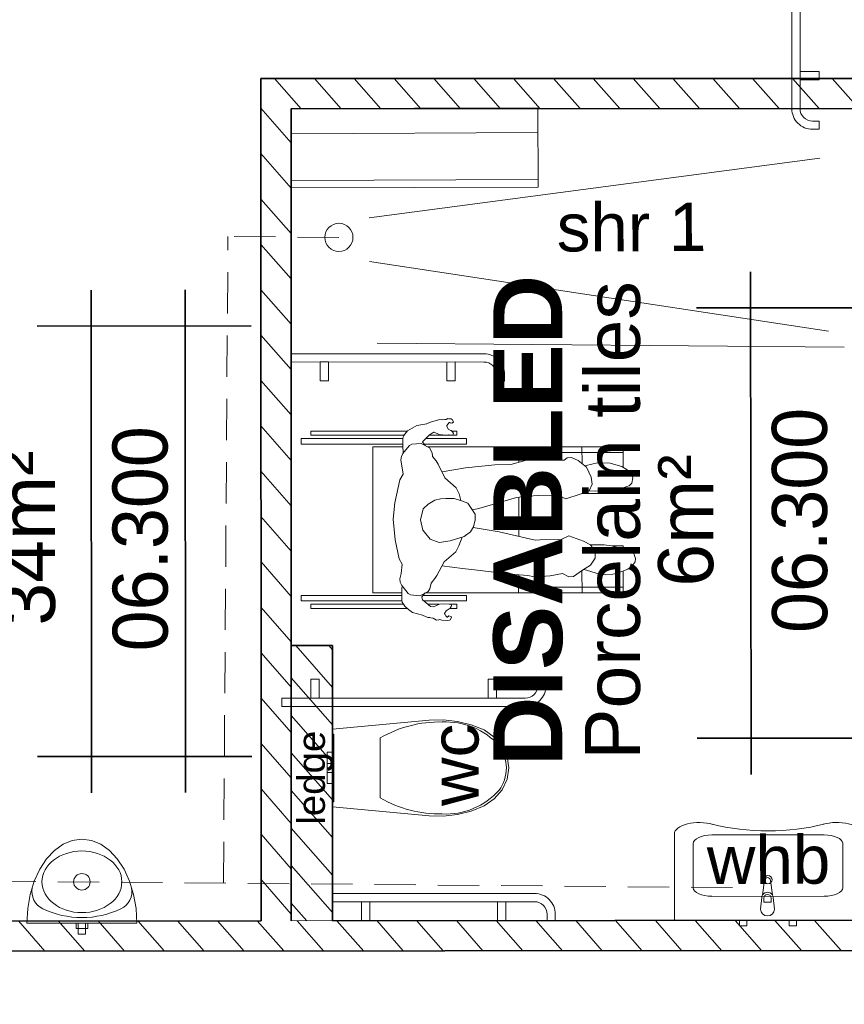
# Model space of a CAD drawing. Header units: millimetres. Extents: x -115474967 to 444143, y -74377 to 241828222.
# Tile 9 of 256: x -156895 to -153900, y -62875 to -59296. Entities that reach past the tile are written whole.
import ezdxf

# ---------------------------------------------------------------- set-up
doc = ezdxf.new("R2010")
doc.units = ezdxf.units.MM
doc.header["$MEASUREMENT"] = 0
doc.linetypes.add('Hidden Line copy', pattern=[230, 150, -80])
for name, color, linetype, lineweight in [('0_Pen_No__2', 7, 'Continuous', 20), ('0_Pen_No__3', 7, 'Continuous', 15), ('A_SURVEY_Pen_No__128', 9, 'Continuous', 0), ('A_SURVEY_Pen_No__5', 7, 'Continuous', 5), ('A_WALL LOAD_Pen_No__1', 7, 'Continuous', 30), ('A_WALL LOAD_Pen_No__8', 255, 'Continuous', 0), ('B_FURN LOOSE_Pen_No__6', 7, 'Continuous', 5), ('C_TEXT GA_Pen_No__6', 7, 'Continuous', 5), ('SEWER LINE_Pen_No__1', 7, 'Continuous', 30), ('SEWER LINE_Pen_No__10', 9, 'Continuous', 20), ('SEWER LINE_Pen_No__6', 7, 'Continuous', 5)]:
    doc.layers.add(name, color=color, linetype=linetype, lineweight=lineweight)
doc.layers.add('0_Pen_No__7', color=7, linetype='Continuous', lineweight=5, true_color=0x3f3f3f)
doc.layers.add('B_FURN LOOSE', color=7, linetype='Continuous')
doc.layers.add('C_DIMS - GA', color=7, linetype='Continuous')
doc.styles.add('GENERATED_STYLE_1', font='GOTHIC.TTF')
doc.styles.add('GENERATED_STYLE_2', font='arial.ttf')
doc.styles.add('GENERATED_STYLE_6', font='GOTHICB.TTF')
doc.dimstyles.new('GENERATED_STYLE__3', dxfattribs={"dimtxt": 200, "dimasz": 95, "dimexe": 0.18, "dimexo": 2517.243423, "dimgap": 0.09, "dimtad": 1, "dimdec": 0, "dimzin": 0, "dimdsep": 46, "dimtxsty": 'GENERATED_STYLE_1', "dimblk": 'ARROWHEAD_2', "dimblk1": 'ARROWHEAD_2', "dimblk2": 'ARROWHEAD_2', "dimcen": 0.09, "dimclrd": 7, "dimclre": 7, "dimclrt": 7, "dimadec": 0, "dimazin": 0, "dimtfac": 1, "dimtdec": 4, "dimtmove": 0, "dimatfit": 3, "dimfxl": 1, "dimtolj": 1, "dimtzin": 0, "dimarcsym": 0})
pattern_1 = [(131.26581, (-61028.23, 68570.49), (-81.74279, -71.72641), [])]

# ---------------------------------------------------------------- blocks, each defined once
blk = doc.blocks.new('ARROWHEAD_2')
at = {"color": 0, "linetype": 'Continuous', "lineweight": 0}
for p, q in [((-0.378, -0.655), (0.378, 0.655)), ((0, 0), (-1, 0))]:
    blk.add_line(p, q, dxfattribs=at)
blk = doc.blocks.new('*D965')
at = {"layer": 'C_DIMS - GA', "color": 7, "linetype": 'Continuous', "lineweight": -2, "transparency": 16777216}
for p, q in [((-161515.8, -62479.6), (-161515.8, -62384.6)), ((-158053.8, -62572.2), (-161515.9, -62574.6)), ((-161515.7, -62574.6), (-161515.6, -62684.6)), ((-158053.8, -62682.2), (-161515.8, -62684.6)), ((-161515.6, -62779.6), (-161515.5, -62874.6))]:
    blk.add_line(p, q, dxfattribs=at)
at = {"layer": 'Defpoints', "color": 0, "linetype": 'Continuous', "transparency": 16777216}
for p in [(-155536.6, -62570.5), (-161515.6, -62684.6), (-155536.5, -62680.5)]:
    blk.add_point(p, dxfattribs=at)
at = {"layer": 'C_DIMS - GA', "color": 7, "linetype": 'Continuous', "lineweight": -2, "transparency": 16777216, "xscale": 95, "yscale": 95, "zscale": 95}
for p, rotation in [((-161515.7, -62574.6), 270.039182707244), ((-161515.6, -62684.6), 90.03918270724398)]:
    blk.add_blockref('ARROWHEAD_2', p, dxfattribs=dict(at, rotation=rotation))
at = {"layer": 'C_DIMS - GA', "color": 7, "linetype": 'Continuous', "lineweight": 5, "transparency": 16777216, "insert": (-161515.7, -62629.6), "char_height": 200, "attachment_point": 5, "rotation": 3.7734, "style": 'GENERATED_STYLE_1'}
blk.add_mtext('\\A1;110', dxfattribs=at)
blk = doc.blocks.new('Urinal 24[77]', base_point=(-53729.8, 77347.9))
at = {"layer": 'B_FURN LOOSE_Pen_No__6', "color": 7, "linetype": 'Continuous', "lineweight": 5, "flags": 128}
for points in [[(-53743, 77547.4), (-53690, 77547.9), (-53638.1, 77542.3), (-53589.1, 77530.7), (-53544.3, 77513.6), (-53505.2, 77491.5), (-53472.9, 77465), (-53448.4, 77435), (-53432.4, 77402.3), (-53425.5, 77367.9), (-53427.8, 77333), (-53439.4, 77298.5), (-53459.7, 77265.5), (-53488.2, 77235), (-53524.1, 77207.9), (-53566.3, 77185.1), (-53613.4, 77167.2), (-53664, 77154.8), (-53716.7, 77148.3), (-53729.8, 77347.9)], [(-53730.7, 77361.3), (-53729, 77334.4), (-53768.9, 77331.8), (-53770.6, 77358.7)], [(-53731.2, 77368.8), (-53728.5, 77326.9), (-53748.4, 77325.6), (-53751.2, 77367.5)]]:
    blk.add_lwpolyline(points, close=True, dxfattribs=at)
at = {"layer": 'B_FURN LOOSE_Pen_No__6', "color": 7, "linetype": 'Continuous', "lineweight": 5}
blk.add_circle((-53580.2, 77357.7), 30, dxfattribs=at)
for centre, radius, start, end in [((-53622.2, 77467), 70, 82.9588, 158.3208), ((-53380.5, 77370.9), 330.1, 158.3208, 183.7734), ((-53380.5, 77370.9), 330.1, 183.7734, 209.226), ((-53607.5, 77243.9), 70, 209.226, 284.5879)]:
    blk.add_arc(centre, radius, start, end, dxfattribs=at)
blk.add_ellipse((-53580.2, 77357.7), major_axis=(-9.5, 144.7), ratio=0.772414, dxfattribs=at)
blk = doc.blocks.new('Wheelchair Man 24[83]', base_point=(-135846.9, 85359.1))
at = {"layer": 'B_FURN LOOSE_Pen_No__6', "color": 7, "linetype": 'Continuous', "lineweight": 5}
for p, q in [((-135311.6, 86214.8), (-135291.6, 86216.1)), ((-135287.5, 85846), (-135311.6, 86214.8)), ((-135267.5, 85847.1), (-135291.6, 86216.1)), ((-135880.3, 86177.6), (-135860.4, 86178.9)), ((-135856.5, 85812), (-135880.3, 86177.6)), ((-135836.5, 85813.6), (-135860.4, 86178.9)), ((-135262.4, 86182.9), (-135277.3, 86181.9)), ((-135255.3, 85844.2), (-135277.3, 86181.9)), ((-135239.6, 85833.8), (-135262.4, 86182.9)), ((-135905, 86140.9), (-135890, 86141.9)), ((-135882.2, 85791.3), (-135905, 86140.9)), ((-135868.1, 85805.5), (-135890, 86141.9)), ((-135833.5, 85920.1), (-135304.6, 85954.7)), ((-135297.4, 85845.1), (-135304.6, 85954.7)), ((-135826.6, 85814.2), (-135833.5, 85920.1)), ((-135636.6, 85851.1), (-135704.5, 85832.2)), ((-135636.6, 85851.1), (-135562.4, 85863.5)), ((-135562.4, 85863.5), (-135502.2, 85861.9)), ((-135502.2, 85861.9), (-135417.9, 85848.6)), ((-135417.9, 85848.6), (-135396.8, 85837.9)), ((-135345.2, 85849.8), (-135396.8, 85837.9)), ((-135345.2, 85849.8), (-135333.1, 85848.4)), ((-135321.2, 85843.9), (-135333.1, 85848.4)), ((-135321.2, 85843.9), (-135307.1, 85833.9)), ((-135291.9, 85845.8), (-135319.6, 85842.7)), ((-135267.4, 85847.1), (-135291.9, 85845.8)), ((-135267.4, 85847.1), (-135257.5, 85845.6)), ((-135237.6, 85832.5), (-135257.5, 85845.6)), ((-135861.1, 85811), (-135875.1, 85800.1)), ((-135861.1, 85811), (-135853.4, 85812.7)), ((-135853.4, 85812.7), (-135811.6, 85815.1)), ((-135828.3, 85791.6), (-135801.8, 85815.4)), ((-135811.6, 85815.1), (-135801.8, 85815.4)), ((-135801.8, 85815.4), (-135800.1, 85816.9)), ((-135788.9, 85822.7), (-135800.1, 85816.9)), ((-135788.9, 85822.7), (-135777, 85825.4)), ((-135756.7, 85822.1), (-135777, 85825.4)), ((-135722.9, 85820.2), (-135756.7, 85822.1)), ((-135722.9, 85820.2), (-135704.5, 85832.2)), ((-135307.1, 85833.9), (-135290.4, 85822)), ((-135285.1, 85813.7), (-135290.4, 85822)), ((-135285.1, 85813.7), (-135280.8, 85780)), ((-135227.2, 85816.7), (-135237.6, 85832.5)), ((-135227.2, 85816.7), (-135216.5, 85800.1)), ((-135903.5, 85733.9), (-135895.6, 85771.6)), ((-135895.6, 85771.6), (-135886, 85786.7)), ((-135886, 85786.7), (-135875.1, 85800.1)), ((-135833.1, 85748.8), (-135832.7, 85782.7)), ((-135828.3, 85791.6), (-135832.7, 85782.7)), ((-135280.8, 85780), (-135294.8, 85749.3)), ((-135287.8, 85764.7), (-135274.9, 85774.9)), ((-135272.5, 85616), (-135282.4, 85768.9)), ((-135272.7, 85774.2), (-135274.9, 85774.9)), ((-135272.7, 85774.2), (-135247.6, 85751.7)), ((-135216.5, 85800.1), (-135208.2, 85764.4)), ((-135903.5, 85733.9), (-135904.6, 85731.5)), ((-135847.1, 85737.8), (-135857.7, 85723.7)), ((-135837, 85741.1), (-135847.1, 85737.8)), ((-135821.9, 85730.2), (-135837, 85741.1)), ((-135815.7, 85719.9), (-135833.1, 85748.8)), ((-135831.5, 85737.1), (-135821.3, 85580.2)), ((-135596.4, 85752.4), (-135626.1, 85725)), ((-135594.3, 85753.2), (-135596.4, 85752.4)), ((-135594.3, 85753.2), (-135558.1, 85763.9)), ((-135558.1, 85763.9), (-135517, 85756.7)), ((-135517, 85756.7), (-135499.2, 85739.7)), ((-135483.6, 85717.4), (-135499.2, 85739.7)), ((-135340.7, 85721.8), (-135325.4, 85735.7)), ((-135323.4, 85735.7), (-135325.4, 85735.7)), ((-135323.4, 85735.7), (-135312.7, 85737.6)), ((-135312.7, 85737.6), (-135294.8, 85749.3)), ((-135245.3, 85046.6), (-135291.6, 85755.2)), ((-135262.1, 85764.7), (-135252.5, 85617.3)), ((-135249.4, 85753.2), (-135242.8, 85653)), ((-135247.6, 85751.7), (-135237.3, 85736.1)), ((-135237.3, 85736), (-135244.2, 85716.5)), ((-135237.3, 85736.1), (-135237.3, 85736)), ((-135208.3, 85764.9), (-135201.4, 85751.5)), ((-135190.8, 85723), (-135201.4, 85751.5)), ((-135912, 85694.5), (-135911, 85703.5)), ((-135910.2, 85706.9), (-135911, 85703.5)), ((-135910.4, 85714.5), (-135904.6, 85731.5)), ((-135910.4, 85714.5), (-135910.2, 85706.9)), ((-135870.3, 85707.2), (-135857.7, 85723.7)), ((-135870.3, 85707.2), (-135870.1, 85696.7)), ((-135862.3, 85717.6), (-135859.7, 85677.4)), ((-135841.3, 85578.9), (-135851.3, 85732.2)), ((-135774.2, 85012.1), (-135820.9, 85727.6)), ((-135805.3, 85714.2), (-135815.7, 85719.9)), ((-135785.2, 85711), (-135805.3, 85714.2)), ((-135785.2, 85711), (-135766.8, 85699)), ((-135766.8, 85699), (-135755.3, 85691.6)), ((-135626.1, 85725), (-135635.4, 85690.9)), ((-135483.6, 85717.4), (-135477.1, 85696.9)), ((-135399.9, 85685.9), (-135351.6, 85713.1)), ((-135358.2, 85613.2), (-135379.3, 85697.6)), ((-135351.6, 85713.1), (-135340.7, 85721.8)), ((-135244.6, 85703.5), (-135244.8, 85706)), ((-135244.2, 85716.5), (-135244.7, 85699.3)), ((-135244.7, 85699.3), (-135243.5, 85682.5)), ((-135190.8, 85723), (-135189.1, 85713.4)), ((-135190.5, 85706.4), (-135190.4, 85706.5)), ((-135190.5, 85706.4), (-135188, 85699.8)), ((-135189.1, 85713.4), (-135190.4, 85706.5)), ((-135188, 85699.8), (-135187.9, 85695.2)), ((-135917.6, 85682.4), (-135912, 85694.5)), ((-135917.6, 85682.4), (-135916.1, 85673.8)), ((-135916.8, 85642.6), (-135916.4, 85663)), ((-135914.6, 85670.4), (-135916.4, 85663)), ((-135914.6, 85670.4), (-135916.1, 85673.8)), ((-135870.1, 85696.7), (-135858.8, 85675.7)), ((-135858.8, 85675.7), (-135856.9, 85662.6)), ((-135856.6, 85639.9), (-135856.9, 85662.6)), ((-135755.3, 85691.6), (-135704.3, 85668.6)), ((-135719.8, 85675.6), (-135724.2, 85601.1)), ((-135665.4, 85628.7), (-135704.3, 85668.6)), ((-135635.4, 85690.9), (-135627.5, 85652.2)), ((-135474.5, 85678), (-135477.1, 85696.9)), ((-135474.5, 85678), (-135473.1, 85647.5)), ((-135433.2, 85642.1), (-135399.9, 85685.9)), ((-135243.2, 85680.4), (-135244.5, 85678.6)), ((-135244.5, 85678.6), (-135242.5, 85667)), ((-135243.2, 85680.4), (-135243.5, 85682.5)), ((-135237.3, 85665.7), (-135242.5, 85667)), ((-135231.1, 85669), (-135237.3, 85665.7)), ((-135231.1, 85669), (-135226.7, 85674.5)), ((-135227.8, 85654), (-135229, 85671.6)), ((-135226.7, 85674.5), (-135223.2, 85684.7)), ((-135212.8, 85690.6), (-135223.2, 85684.7)), ((-135209.4, 85690.8), (-135212.8, 85690.6)), ((-135209.4, 85690.7), (-135209.4, 85690.8)), ((-135209.4, 85690.7), (-135203.3, 85686.4)), ((-135203.3, 85686.4), (-135198.5, 85682.9)), ((-135199.3, 85680.3), (-135200.1, 85673.3)), ((-135200.1, 85673.3), (-135196.3, 85668.1)), ((-135198.2, 85681.5), (-135199.3, 85680.3)), ((-135198.6, 85682.1), (-135198.5, 85682.9)), ((-135198.6, 85682.1), (-135198.2, 85681.5)), ((-135196.3, 85668.1), (-135194.3, 85668.5)), ((-135186.8, 85673.1), (-135194.3, 85668.5)), ((-135187.9, 85695.2), (-135184.5, 85689.6)), ((-135186.8, 85673.1), (-135184.6, 85677)), ((-135184.6, 85677), (-135184.5, 85686)), ((-135184.5, 85689.6), (-135184.5, 85686)), ((-135916.8, 85642.6), (-135915.2, 85635.7)), ((-135915.2, 85635.7), (-135912.9, 85632.7)), ((-135904.9, 85629.1), (-135912.9, 85632.7)), ((-135904.9, 85629.1), (-135902.5, 85629)), ((-135903.9, 85644.1), (-135904.2, 85643.2)), ((-135904.2, 85643.2), (-135899.7, 85638.5)), ((-135900.6, 85649.9), (-135903.9, 85644.1)), ((-135902.5, 85629), (-135899.7, 85638.5)), ((-135900.6, 85649.9), (-135895.7, 85652.9)), ((-135894.6, 85654.8), (-135895.7, 85652.9)), ((-135894.6, 85654.8), (-135892.3, 85655.2)), ((-135881.8, 85650.2), (-135892.3, 85655.2)), ((-135871.2, 85635.6), (-135881.8, 85650.2)), ((-135870.5, 85612.1), (-135872.1, 85636.8)), ((-135871.2, 85635.6), (-135865.5, 85632.6)), ((-135860.9, 85631.1), (-135865.5, 85632.6)), ((-135857.2, 85632.7), (-135860.9, 85631.1)), ((-135857.2, 85632.7), (-135856.5, 85634.5)), ((-135855.5, 85613), (-135856.9, 85633.6)), ((-135856.5, 85634.5), (-135856.6, 85639.9)), ((-135643.1, 85619), (-135665.4, 85628.7)), ((-135607.8, 85602.7), (-135627.5, 85652.2)), ((-135479.5, 85620), (-135473.1, 85647.5)), ((-135454.4, 85629.9), (-135478.7, 85623.1)), ((-135433.2, 85642.1), (-135454.4, 85629.9)), ((-135242.8, 85653), (-135227.8, 85654)), ((-135870.5, 85612.1), (-135855.5, 85613)), ((-135726.3, 85557.2), (-135724.2, 85601.1)), ((-135610.4, 85609.3), (-135643.1, 85619)), ((-135607.8, 85602.7), (-135589.3, 85580.5)), ((-135599.3, 85598.6), (-135599.7, 85599.4)), ((-135485.8, 85596.8), (-135524.3, 85568)), ((-135485.8, 85596.8), (-135479.5, 85620)), ((-135341.1, 85507.5), (-135358.2, 85613.2)), ((-135252.5, 85617.3), (-135272.5, 85616)), ((-135821.3, 85580.2), (-135841.3, 85578.9)), ((-135733.7, 85425.6), (-135726.3, 85557.2)), ((-135589.3, 85580.5), (-135570.3, 85570)), ((-135583, 85475.9), (-135572.6, 85571.2)), ((-135545.3, 85565.6), (-135570.3, 85570)), ((-135545.3, 85565.6), (-135524.3, 85568)), ((-135538.2, 85566.4), (-135538.6, 85565.7)), ((-135503.5, 85555.5), (-135509.3, 85579.2)), ((-135454.3, 85421.4), (-135503.5, 85555.5)), ((-135341.1, 85507.5), (-135335.4, 85450.2)), ((-135604.8, 85343.7), (-135583, 85475.9)), ((-135316.5, 85394.3), (-135335.4, 85450.2)), ((-135733.7, 85425.6), (-135734.6, 85362.1)), ((-135452.9, 85413.8), (-135594.8, 85404.6)), ((-135454.3, 85421.4), (-135446.7, 85378.4)), ((-135270.1, 85425.8), (-135325.9, 85422.1)), ((-135265.3, 85045.3), (-135290, 85424.5)), ((-135798.9, 85391.3), (-135734.2, 85395.5)), ((-135754.2, 85013.4), (-135779, 85392.6)), ((-135446.7, 85378.4), (-135442, 85343.2)), ((-135311.2, 85373.9), (-135316.5, 85394.3)), ((-135734.6, 85362.1), (-135737.9, 85339.2)), ((-135736.8, 85329.9), (-135737.9, 85339.2)), ((-135604.8, 85343.7), (-135602.1, 85326.1)), ((-135442, 85343.2), (-135436.4, 85272.1)), ((-135308, 85355.2), (-135311.2, 85373.9)), ((-135308, 85355.2), (-135303.1, 85318.7)), ((-135730.5, 85280.8), (-135736.8, 85329.9)), ((-135595.5, 85249.6), (-135602.1, 85326.1)), ((-135309.2, 85288.6), (-135303.1, 85318.7)), ((-135718.8, 85236.6), (-135730.5, 85280.8)), ((-135447.5, 85242.3), (-135436.4, 85272.1)), ((-135309.2, 85288.6), (-135307, 85258.1)), ((-135729.8, 85213.4), (-135718.8, 85236.6)), ((-135580.4, 85223.1), (-135595.5, 85249.6)), ((-135447.5, 85242.3), (-135427.2, 85192)), ((-135298.4, 85247), (-135307, 85258.1)), ((-135296.6, 85232), (-135305.8, 85206.5)), ((-135298.4, 85247), (-135296.6, 85232)), ((-135729.8, 85213.4), (-135726.7, 85197)), ((-135726.7, 85197), (-135702.3, 85165.5)), ((-135580.4, 85223.1), (-135597, 85169.1)), ((-135327.7, 85175), (-135305.8, 85206.5)), ((-135315.7, 85192.3), (-135255.1, 85196.3)), ((-135784, 85161.7), (-135704.1, 85167)), ((-135702.3, 85165.5), (-135681.8, 85137.4)), ((-135699, 85159.8), (-135698.9, 85160.9)), ((-135608.5, 85141.7), (-135597, 85169.1)), ((-135427.2, 85192), (-135412.9, 85159.7)), ((-135414.9, 85035.5), (-135424.7, 85185.2)), ((-135424.7, 85185.2), (-135424.2, 85185.2)), ((-135327.7, 85175), (-135363.4, 85156.3)), ((-135322.7, 85182.1), (-135321.7, 85176.9)), ((-135309.5, 85136.6), (-135321.7, 85176.9)), ((-135699, 85159.8), (-135711.8, 85106.1)), ((-135699, 85159.8), (-135699, 85159.7)), ((-135681.8, 85137.4), (-135655.8, 85122.4)), ((-135608.5, 85141.7), (-135631.9, 85123.7)), ((-135608.4, 85141.9), (-135607.6, 85134.7)), ((-135607.6, 85134.7), (-135605.5, 85092.4)), ((-135412.3, 85159.5), (-135413, 85138.6)), ((-135413, 85138.6), (-135409, 85092.2)), ((-135412.9, 85159.7), (-135387.8, 85150.5)), ((-135387.8, 85150.5), (-135363.4, 85156.3)), ((-135309.5, 85136.6), (-135307.8, 85090.1)), ((-135713.6, 85082.6), (-135711.8, 85106.1)), ((-135631.9, 85123.7), (-135655.8, 85122.4)), ((-135606.6, 85066.5), (-135605.5, 85092.4)), ((-135400.5, 85052.5), (-135409, 85092.2)), ((-135315.7, 85052.6), (-135307.8, 85090.1)), ((-135709.3, 85054.6), (-135713.6, 85082.6)), ((-135709.3, 85054.6), (-135706, 85042)), ((-135606.6, 85066.5), (-135618.8, 85007.1)), ((-135604.5, 85023.1), (-135607.2, 85063.8)), ((-135774.2, 85012.1), (-135695.7, 85017.2)), ((-135697.9, 85022.6), (-135706, 85042)), ((-135687.9, 85001), (-135697.9, 85022.6)), ((-135604.5, 85023.1), (-135615.7, 85022.4)), ((-135393.7, 85036.9), (-135414.9, 85035.5)), ((-135388.1, 85024), (-135400.5, 85052.5)), ((-135384.7, 85016.2), (-135388.1, 85024)), ((-135327.4, 85027.1), (-135344.2, 85008.8)), ((-135317.1, 85047.4), (-135327.4, 85027.1)), ((-135320, 85041.7), (-135245.3, 85046.6)), ((-135317.1, 85047.4), (-135315.7, 85052.6)), ((-135316.8, 85048.6), (-135316.8, 85048.4)), ((-135675.1, 84985.8), (-135687.9, 85001)), ((-135675.1, 84985.8), (-135659.3, 84976.2)), ((-135629.4, 84983.6), (-135646.7, 84975.5)), ((-135622.5, 84994.4), (-135629.4, 84983.6)), ((-135618.8, 85007.1), (-135622.5, 84994.4)), ((-135375, 85007.5), (-135384.7, 85016.2)), ((-135355.8, 85004.4), (-135375, 85007.5)), ((-135344.2, 85008.8), (-135355.8, 85004.4)), ((-135659.3, 84976.2), (-135646.7, 84975.5))]:
    blk.add_line(p, q, dxfattribs=at)
blk = doc.blocks.new('WC 24[84]', base_point=(-136478.5, 86024.1))
at = {"layer": 'B_FURN LOOSE_Pen_No__6', "color": 7, "linetype": 'Continuous', "lineweight": 5}
for p, q in [((-136536.7, 86040.4), (-136520, 86041.5)), ((-136535.4, 86020.4), (-136536.7, 86040.4)), ((-136535.4, 86020.4), (-136518.7, 86021.5)), ((-136520, 86041.5), (-136495.8, 86043.1)), ((-136518.7, 86021.5), (-136494.5, 86023.1)), ((-136495.8, 86043.1), (-136491.1, 86043.4)), ((-136494.5, 86023.1), (-136495.8, 86043.1)), ((-136494.5, 86023.1), (-136489.8, 86023.4)), ((-136491.1, 86043.4), (-136479.8, 86044.1)), ((-136489.8, 86023.4), (-136478.5, 86024.1)), ((-136479.8, 86044.1), (-136468.5, 86044.8)), ((-136478.5, 86024.1), (-136467.2, 86024.9)), ((-136468.5, 86044.8), (-136463.9, 86045.1)), ((-136467.2, 86024.9), (-136462.5, 86025.2)), ((-136463.9, 86045.1), (-136439.6, 86046.7)), ((-136462.5, 86025.2), (-136463.9, 86045.1)), ((-136462.5, 86025.2), (-136438.3, 86026.8)), ((-136439.6, 86046.7), (-136422.9, 86047.8)), ((-136438.3, 86026.8), (-136421.6, 86027.9)), ((-136421.6, 86027.9), (-136422.9, 86047.8)), ((-136467.2, 85851.5), (-136576, 85844.4)), ((-136358.5, 85858.6), (-136467.2, 85851.5))]:
    blk.add_line(p, q, dxfattribs=at)
at = {"layer": 'B_FURN LOOSE_Pen_No__6', "color": 7, "linetype": 'Continuous', "lineweight": 5, "flags": 128}
for points in [[(-136618, 85560.6), (-136602.4, 85511.8), (-136580.4, 85466.2), (-136552.4, 85430.8), (-136517.6, 85404.5), (-136478.2, 85389), (-136436.8, 85385.5), (-136396.3, 85394.4), (-136359.2, 85414.8), (-136328.1, 85445.4), (-136305, 85484.2), (-136289.1, 85532.3), (-136279.9, 85582.7), (-136277.8, 85634.3), (-136282.7, 85685.8), (-136337.8, 86033.3), (-136619.2, 86015), (-136628.7, 85663.2), (-136626.9, 85611.5)], [(-136355.8, 86032.1), (-136601.3, 86016.1), (-136600.9, 86011.1), (-136355.4, 86027.2)]]:
    blk.add_lwpolyline(points, close=True, dxfattribs=at)
at = {"layer": 'B_FURN LOOSE_Pen_No__6', "color": 7, "linetype": 'Continuous', "lineweight": 5}
for centre, major_axis, start_param, end_param in [((-136195.7, 85653.8), (-27.7, 424.6), 1.041392, 1.594412), ((-136710.8, 85620.2), (-27.7, 424.6), 4.688771, 5.241791), ((-136540.9, 85606.9), (-16.7, 256.5), 3.867528, 4.768116), ((-136362.4, 85618.5), (-16.7, 256.5), 1.515065, 2.415654), ((-136445.6, 85532.5), (-9, 138.3), 2.509088, 3.135732), ((-136447.2, 85532.4), (-9, 138.3), 3.147454, 3.774097)]:
    blk.add_ellipse(centre, major_axis=major_axis, ratio=0.999377, start_param=start_param, end_param=end_param, dxfattribs=at)
blk = doc.blocks.new('Basin 24[85]', base_point=(-136928.2, 84410.1))
at = {"layer": 'B_FURN LOOSE_Pen_No__6', "color": 7, "linetype": 'Continuous', "lineweight": 5}
for p, q in [((-136950.5, 84749.1), (-136636.3, 84769.8)), ((-136905.8, 84071.1), (-136950.5, 84749.1)), ((-136666.7, 84699.7), (-136828.2, 84689.1)), ((-136604.9, 84227.1), (-136631.7, 84633.9)), ((-136827.4, 84212.5), (-136854.3, 84619.2)), ((-136863.5, 84429.8), (-136848.6, 84430.8)), ((-136861.7, 84402.7), (-136863.5, 84429.8)), ((-136846.8, 84403.7), (-136861.7, 84402.7)), ((-136792.4, 84146.7), (-136630.9, 84157.3)), ((-136591.5, 84091.8), (-136905.8, 84071.1))]:
    blk.add_line(p, q, dxfattribs=at)
at = {"layer": 'B_FURN LOOSE_Pen_No__6', "color": 7, "linetype": 'Continuous', "lineweight": 5, "flags": 128}
for points in [[(-136933.3, 84486.4), (-136935, 84513.4), (-136955, 84512.1), (-136953.2, 84485.1)], [(-136921.4, 84306.8), (-136923.2, 84333.8), (-136943.1, 84332.4), (-136941.4, 84305.5)]]:
    blk.add_lwpolyline(points, close=True, dxfattribs=at)
blk.add_lwpolyline([(-136885.8, 84389.7), (-136844.2, 84396.4, 0.12102), (-136834.9, 84400.3), (-136782.5, 84410.4, 0.882566), (-136784, 84432.6), (-136837.2, 84435.7, 0.12102), (-136846.9, 84438.4), (-136889.1, 84439.6, 1)], format="xyb", close=True, dxfattribs=at)
at = {"layer": 'B_FURN LOOSE_Pen_No__6', "color": 7, "linetype": 'Continuous', "lineweight": 5}
blk.add_circle((-136780.6, 84419.8), 15, dxfattribs=at)
for centre, radius, start, end in [((-136847.7, 84417.3), 13.6, 273.7734, 93.7734), ((-136847.4, 84417.3), 21.1, 306.5444, 61.0023)]:
    blk.add_arc(centre, radius, start, end, dxfattribs=at)
for centre, major_axis, start_param, end_param in [((-136630.3, 84679.9), (-5.9, 89.9), 4.135517, 6.283185), ((-136662.8, 84630.4), (-4.6, 69.3), 4.733875, 6.2617), ((-136822.9, 84619.8), (-4.6, 69.3), 0.021486, 1.549311), ((-136421.7, 84443.5), (-26.7, 404.1), 1.046808, 2.098245), ((-136597.5, 84181.8), (-5.9, 89.9), 3.141593, 5.289261), ((-136796.3, 84216), (-4.6, 69.3), 1.592282, 3.120107), ((-136636.2, 84226.6), (-4.6, 69.3), 3.163078, 4.690903)]:
    blk.add_ellipse(centre, major_axis=major_axis, ratio=0.450554, start_param=start_param, end_param=end_param, dxfattribs=at)
blk = doc.blocks.new('Safety Railing 24[86]', base_point=(-136984.6, 85255.7))
at = {"layer": 'B_FURN LOOSE_Pen_No__6', "color": 7, "linetype": 'Continuous', "lineweight": 5, "flags": 128}
blk.add_lwpolyline([(-136885.9, 85262.2), (-136933.5, 85994.4), (-136963.5, 85992.5), (-136915.8, 85260.2, -0.414214), (-136957.8, 85212.4), (-136981.7, 85210.8), (-136979.8, 85180.9), (-136955.8, 85182.4, 0.414214), (-136885.9, 85262.2)], format="xyb", close=True, dxfattribs=at)
for points in [[(-137023.5, 85853.3), (-136954.7, 85857.8), (-136956.6, 85887.7), (-137025.5, 85883.2)], [(-136991.5, 85360.5), (-136922.6, 85365), (-136924.6, 85394.9), (-136993.4, 85390.4)]]:
    blk.add_lwpolyline(points, close=True, dxfattribs=at)
blk = doc.blocks.new('Safety Railing 24[87]', base_point=(-50518.8, 73583.8))
at = {"layer": 'B_FURN LOOSE_Pen_No__6', "color": 7, "linetype": 'Continuous', "lineweight": 5, "flags": 128}
blk.add_lwpolyline([(-50617.6, 73577.3), (-50675.3, 74459.1), (-50645.4, 74461.1), (-50587.6, 73579.3, 0.414214), (-50539.8, 73537.3), (-50515.8, 73538.9), (-50513.9, 73509), (-50537.8, 73507.4, -0.414214), (-50617.6, 73577.3)], format="xyb", close=True, dxfattribs=at)
for points in [[(-50567.7, 74330.9), (-50636.6, 74326.4), (-50638.5, 74356.3), (-50569.7, 74360.8)], [(-50525.6, 73688.6), (-50594.5, 73684.1), (-50596.5, 73714), (-50527.6, 73718.5)]]:
    blk.add_lwpolyline(points, close=True, dxfattribs=at)
blk = doc.blocks.new('Safety Railing 24[89]', base_point=(-51589.4, 73230.1))
at = {"layer": 'B_FURN LOOSE_Pen_No__6', "color": 7, "linetype": 'Continuous', "lineweight": 5, "flags": 128}
blk.add_lwpolyline([(-51595.8, 73328.9), (-50714, 73386.4), (-50712.1, 73356.5), (-51593.9, 73298.9, 0.414214), (-51635.9, 73251.1), (-51634.3, 73227.1), (-51664.2, 73225.2), (-51665.8, 73249.1, -0.414214), (-51595.8, 73328.9)], format="xyb", close=True, dxfattribs=at)
for points in [[(-50842.3, 73278.9), (-50846.8, 73347.7), (-50816.8, 73349.7), (-50812.4, 73280.8)], [(-51484.6, 73236.9), (-51489.1, 73305.8), (-51459.2, 73307.7), (-51454.7, 73238.9)]]:
    blk.add_lwpolyline(points, close=True, dxfattribs=at)
blk = doc.blocks.new('Safety Railing 24[90]', base_point=(-135039.5, 85567.1))
at = {"layer": 'B_FURN LOOSE_Pen_No__6', "color": 7, "linetype": 'Continuous', "lineweight": 5, "flags": 128}
blk.add_lwpolyline([(-134940.7, 85573.5), (-134986.2, 86271.9), (-135016.1, 86269.9), (-134970.6, 85571.6, -0.414214), (-135012.6, 85523.8), (-135036.6, 85522.2), (-135034.6, 85492.3), (-135010.7, 85493.8, 0.414214), (-134940.7, 85573.5)], format="xyb", close=True, dxfattribs=at)
for points in [[(-135076.2, 86130.7), (-135007.3, 86135.2), (-135009.3, 86165.2), (-135078.1, 86160.7)], [(-135046.3, 85671.9), (-134977.4, 85676.4), (-134979.4, 85706.3), (-135048.2, 85701.8)]]:
    blk.add_lwpolyline(points, close=True, dxfattribs=at)
blk = doc.blocks.new('*D989')
at = {"layer": 'C_DIMS - GA', "color": 7, "linetype": 'Continuous', "lineweight": -2, "transparency": 16777216}
for p, q in [((-151771.4, -62472.9), (-151771.5, -62377.9)), ((-153019.4, -62568.8), (-151771.2, -62567.9)), ((-151771.3, -62677.9), (-151771.4, -62567.9)), ((-153019.3, -62678.8), (-151771.1, -62677.9)), ((-151771.2, -62772.9), (-151771.2, -62867.9))]:
    blk.add_line(p, q, dxfattribs=at)
at = {"layer": 'Defpoints', "color": 0, "linetype": 'Continuous', "transparency": 16777216}
for p in [(-155536.6, -62570.5), (-151771.4, -62567.9), (-155536.5, -62680.5)]:
    blk.add_point(p, dxfattribs=at)
at = {"layer": 'C_DIMS - GA', "color": 7, "linetype": 'Continuous', "lineweight": -2, "transparency": 16777216, "xscale": 95, "yscale": 95, "zscale": 95}
for p, rotation in [((-151771.4, -62567.9), 270.039182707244), ((-151771.3, -62677.9), 90.03918270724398)]:
    blk.add_blockref('ARROWHEAD_2', p, dxfattribs=dict(at, rotation=rotation))
at = {"layer": 'C_DIMS - GA', "color": 7, "linetype": 'Continuous', "lineweight": 5, "transparency": 16777216, "insert": (-151771.3, -62622.9), "char_height": 200, "attachment_point": 5, "rotation": 3.7734, "style": 'GENERATED_STYLE_1'}
blk.add_mtext('\\A1;110', dxfattribs=at)
blk = doc.blocks.new('*D994')
at = {"layer": 'C_DIMS - GA', "color": 7, "linetype": 'Continuous', "lineweight": -2, "transparency": 16777216}
for p, q in [((-156018.4, -58578.1), (-156018.4, -59021.1)), ((-155908.4, -58578.1), (-155908.4, -59021.1)), ((-156113.4, -59021.3), (-156208.4, -59021.3)), ((-155908.4, -59021.3), (-156018.4, -59021.3)), ((-155813.4, -59021.3), (-155718.4, -59021.3))]:
    blk.add_line(p, q, dxfattribs=at)
at = {"layer": 'Defpoints', "color": 0, "linetype": 'Continuous', "transparency": 16777216}
for p in [(-156018.4, -59021.3), (-156018.3, -61095.3), (-155908.3, -61095.3)]:
    blk.add_point(p, dxfattribs=at)
at = {"layer": 'C_DIMS - GA', "color": 7, "linetype": 'Continuous', "lineweight": -2, "transparency": 16777216, "xscale": 95, "yscale": 95, "zscale": 95}
for p, rotation in [((-156018.4, -59021.3), 0.001432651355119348), ((-155908.4, -59021.3), 180.0014326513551)]:
    blk.add_blockref('ARROWHEAD_2', p, dxfattribs=dict(at, rotation=rotation))
at = {"layer": 'C_DIMS - GA', "color": 7, "linetype": 'Continuous', "lineweight": 5, "transparency": 16777216, "insert": (-155963.4, -59021.3), "char_height": 200, "attachment_point": 5, "rotation": 273.7356, "style": 'GENERATED_STYLE_1'}
blk.add_mtext('\\A1;110', dxfattribs=at)

msp = doc.modelspace()

# ---------------------------------------------------------------- hatches: boundary and pattern name
at = {"layer": '0_Pen_No__7', "linetype": 'Continuous', "lineweight": 5, "true_color": 0x000000}
h = msp.add_hatch(dxfattribs=at)
h.set_pattern_fill('ANSI31', color=18, scale=870, angle=86.26580791, style=0)
h.set_pattern_definition(pattern_1)
h.paths.add_polyline_path([(-153598.34319, -59509.71615), (-156018.34318, -59509.84914), (-155908.34043, -59619.8431), (-153708.34044, -59619.7222)])
h = msp.add_hatch(dxfattribs=at)
h.set_pattern_fill('ANSI31', color=18, scale=870, angle=86.26580791, style=0)
h.set_pattern_definition(pattern_1)
h.paths.add_polyline_path([(-155908.26665, -62570.77083), (-155908.34043, -59619.8431), (-156018.34318, -59509.84914), (-156018.26664, -62570.84605)])
h = msp.add_hatch(dxfattribs=at)
h.set_pattern_fill('ANSI31', color=18, scale=870, angle=86.26580791, style=0)
h.set_pattern_definition(pattern_1)
h.paths.add_polyline_path([(-158590.49056, -62572.60511), (-158590.41533, -62682.60509), (-153708.26393, -62679.26634), (-153708.26668, -62569.26632)])
at = {"layer": 'A_SURVEY_Pen_No__128', "linetype": 'Continuous', "lineweight": 0}
h = msp.add_hatch(dxfattribs=at)
h.set_pattern_fill('PATTERN__DECK_II_ANGLE', color=9, angle=86.26580791, style=0, pattern_type=2)
h.set_pattern_definition([(180.26581, (-61028.23, 68570.49), (-0.78867, 169.99817), [])])
h.paths.add_polyline_path([(-155907.53474, -59907.07996), (-155012.14139, -59904.56901), (-155012.94708, -59617.26299), (-155908.34043, -59619.77394)])
at = {"layer": 'A_WALL LOAD_Pen_No__8', "linetype": 'Continuous', "lineweight": 0}
h = msp.add_hatch(dxfattribs=at)
h.set_pattern_fill('HATCH__BRICK', color=255, angle=86.26580791, style=0, pattern_type=2)
h.set_pattern_definition([(131.26581, (-61028.23, 68570.485), (-67.64921, -59.35979), [])])
h.paths.add_polyline_path([(-155758.26665, -62570.66825), (-155758.29165, -61570.76708), (-155908.29165, -61570.77083), (-155908.26665, -62570.77083)])

# ---------------------------------------------------------------- linework, layer by layer
at = {"layer": '0_Pen_No__2', "color": 1, "linetype": 'Continuous', "lineweight": 25}
msp.add_line((-155908.34043, -59619.77394), (-153708.34044, -59619.71893), dxfattribs=at)
at = {"layer": '0_Pen_No__3', "color": 30, "linetype": 'Continuous', "lineweight": 15}
for p, q in [((-153988.58208, -59799.6268), (-155625.11357, -60016.6778)), ((-153957.52553, -60428.21431), (-155624.348, -60175.25159)), ((-153900.50395, -60486.13575), (-155596.46771, -60471.75699))]:
    msp.add_line(p, q, dxfattribs=at)
msp.add_circle((-155735.37504, -60087.5158), 51.17084, dxfattribs=at)
at = {"layer": 'A_SURVEY_Pen_No__5', "color": 4, "linetype": 'Continuous', "lineweight": 5, "flags": 128}
msp.add_lwpolyline([(-155907.53474, -59907.07996), (-155012.14139, -59904.56901), (-155012.94708, -59617.26299), (-155908.34043, -59619.77394)], close=True, dxfattribs=at)
at = {"layer": 'A_WALL LOAD_Pen_No__1', "color": 214, "linetype": 'Continuous', "lineweight": 35}
for points in [[(-153598.34319, -59509.71615), (-156018.34318, -59509.84914)], [(-156018.34318, -59509.84914), (-156018.26664, -62570.84605)], [(-155908.34043, -59619.8431), (-153708.34044, -59619.7222)], [(-155908.26665, -62570.77083), (-155908.34043, -59619.8431)], [(-155758.29165, -61570.76708), (-155908.29165, -61570.77083)], [(-155908.29165, -61570.77083), (-155908.26665, -62570.77083)], [(-155758.26665, -62570.66825), (-155758.29165, -61570.76708)], [(-156018.26664, -62570.84605), (-158590.49056, -62572.60511)], [(-153708.26668, -62569.26632), (-155758.26665, -62570.66825)], [(-156994.4142, -62681.51364), (-153708.26393, -62679.26634)]]:
    msp.add_lwpolyline(points, dxfattribs=at)
at = {"layer": 'SEWER LINE_Pen_No__1', "color": 214, "linetype": 'Continuous', "lineweight": 35}
for p, q in [((-154238.44189, -62038.90169), (-154240.48102, -60212.25646)), ((-156633.45864, -62105.65253), (-156635.49778, -60279.00729)), ((-156292.11453, -62105.27148), (-156294.15367, -60278.62624)), ((-153658.55846, -60342.83314), (-154436.26147, -60343.70132)), ((-156053.57522, -60409.58398), (-156831.27823, -60410.45215)), ((-153656.81231, -61907.0261), (-154434.51532, -61907.89427)), ((-156051.82906, -61973.77694), (-156829.53207, -61974.64511))]:
    msp.add_line(p, q, dxfattribs=at)
at = {"layer": 'SEWER LINE_Pen_No__10', "color": 25, "linetype": 'Hidden Line copy', "lineweight": 20, "true_color": 0x996633}
for p in [(-156154.45838, -62434.30903), (-155735.37504, -60087.5158)]:
    msp.add_line(p, (-156138.39068, -60084.75972), dxfattribs=at)
at = {"layer": 'SEWER LINE_Pen_No__10', "color": 25, "linetype": 'Hidden Line copy', "lineweight": 20, "true_color": 0x996633, "flags": 128}
msp.add_lwpolyline([(-154306.11807, -62450.6914), (-158456.74575, -62413.90319), (-158436.54006, -60134.1978), (-159099.621, -60128.32072), (-159096.6708, -60692.48764)], dxfattribs=at)
at = {"layer": 'SEWER LINE_Pen_No__6', "color": 7, "linetype": 'Continuous', "lineweight": 5}
msp.add_line((-154720.54814, -62569.95859), (-155908.26665, -62570.77083), dxfattribs=at)

# ---------------------------------------------------------------- block references
at = {"layer": 'B_FURN LOOSE', "color": 5, "linetype": 'Continuous', "lineweight": 5, "rotation": 86.26580790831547}
for name, p in [('Safety Railing 24[89]', (-153991.56934, -59619.73711)), ('Safety Railing 24[90]', (-155208.50977, -60609.49386)), ('Wheelchair Man 24[83]', (-155053.48316, -61428.79562)), ('Safety Railing 24[87]', (-155058.48267, -61693.36458)), ('WC 24[84]', (-155758.28475, -62015.71099)), ('Basin 24[85]', (-154176.95245, -62569.58684)), ('Urinal 24[77]', (-156668.75236, -62579.38401)), ('Safety Railing 24[86]', (-155024.46775, -62570.81086))]:
    msp.add_blockref(name, p, dxfattribs=at)

# ---------------------------------------------------------------- texts
at = {"layer": 'C_TEXT GA_Pen_No__6', "color": 7, "linetype": 'Continuous', "lineweight": 5, "insert": (-154773.81354, -61116.3847), "char_height": 250, "attachment_point": 5, "rotation": 90.00396774, "line_spacing_factor": 0.797646, "style": 'GENERATED_STYLE_6'}
msp.add_mtext('\\A1;{\\pqc;\\fArial|b1|i0|c0|p34;DISABLED\\fArial|b0|i0|c0|p34;\\H1.400000x; \\P\\pqc;\\fArial|b0|i0|c0|p34;\\C214;\\H0.571429x;Porcelain tiles\\P\\pqc;\\fArial|b0|i0|c0|p34;6m²}', dxfattribs=at)
at = {"layer": 'C_TEXT GA_Pen_No__6', "color": 7, "linetype": 'Continuous', "lineweight": 5, "insert": (-157396.58315, -61179.98026), "char_height": 250, "width": 2246.3986546, "attachment_point": 5, "rotation": 90.00396774, "line_spacing_factor": 0.911264, "style": 'GENERATED_STYLE_6'}
msp.add_mtext('\\A1;{\\pqc;\\fArial|b1|i0|c0|p34;MALE ABLUTIONS\\P\\pqc;\\fArial|b0|i0|c0|p34;\\C214;\\H0.800000x;Porcelain tiles\\P\\pqc;\\fArial|b0|i0|c0|p34;34m²}', dxfattribs=at)
at = {"layer": 'C_TEXT GA_Pen_No__6', "color": 7, "linetype": 'Continuous', "lineweight": 5, "char_height": 200, "attachment_point": 5, "rotation": 90.06396083, "style": 'GENERATED_STYLE_1'}
for insert in [(-154060.96592, -61116.1459), (-156455.98268, -61182.89674)]:
    msp.add_mtext('\\A1;{\\pqc;\\fCentury Gothic|b0|i0|c0|p34;06.\\fCentury Gothic|b0|i0|c0|p34;30\\fCentury Gothic|b0|i0|c0|p34;0}', dxfattribs=dict(at, insert=insert))
at = {"layer": 'SEWER LINE_Pen_No__6', "color": 7, "linetype": 'Continuous', "lineweight": 5, "attachment_point": 5, "style": 'GENERATED_STYLE_2'}
for s, insert, char_height, rotation in [('\\A1;{\\pqc;\\fArial|b0|i0|c0|p34;sh\\fArial|b0|i0|c0|p34;r 1}', (-154672.48044, -60051.53762), 175, 0.229122), ('\\A1;{\\pqc;\\fArial|b0|i0|c0|p34;wc}', (-155314.38114, -62004.59461), 175, 90), ('\\A1;{\\pqc;\\fArial|b0|i0|c0|p34;ledge}', (-155821.02263, -62051.13722), 100, 90), ('\\A1;{\\pqc;\\fArial|b0|i0|c0|p34;w\\fArial|b0|i0|c0|p34;hb}', (-154174.81789, -62350.81905), 175, 0.26414175)]:
    msp.add_mtext(s, dxfattribs=dict(at, insert=insert, char_height=char_height, rotation=rotation))

# ---------------------------------------------------------------- dimensions: what is measured, and where the dimension line sits
at = {"layer": 'C_DIMS - GA', "color": 7, "linetype": 'Continuous', "lineweight": 5}
for base, p1, p2, angle, picture, middle, turn in [((-156018.3554, -59021.26398), (-155908.30354, -61095.34486), (-156018.30354, -61095.34761), 180.00143265, '*D994', (-155963.3554, -59021.2626), 273.73562474), ((-161515.61658, -62684.60554), (-155536.59588, -62570.51666), (-155536.52065, -62680.51663), 270.03918271, '*D965', (-161515.65419, -62629.60555), 3.7733748), ((-151771.37335, -62567.94174), (-155536.52065, -62680.51663), (-155536.59588, -62570.51666), 90.03918271, '*D989', (-151771.33574, -62622.94173), 3.7733748)]:
    dim = msp.add_linear_dim(base=base, p1=p1, p2=p2, angle=angle, dimstyle='GENERATED_STYLE__3', dxfattribs=at)
    dim.commit()
    dim.dimension.update_dxf_attribs({"geometry": picture, "text_midpoint": middle, "dimtype": 160, "text_rotation": turn})

doc.saveas('drawing.dxf')
